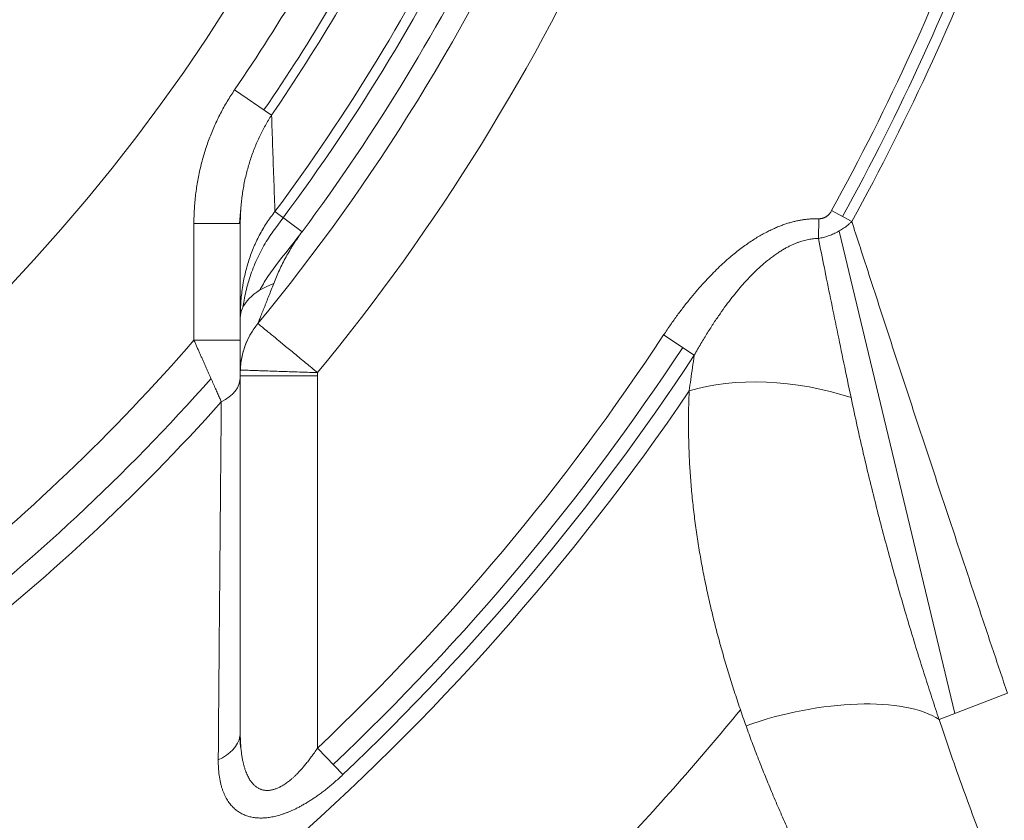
# Model space of a CAD drawing. Header units: millimetres. Extents: x 51337 to 61814, y -21781 to -12277.
# Tile 194 of 256: x 59341 to 59405, y -20829 to -20778. Entities that reach past the tile are written whole.
import ezdxf

# ---------------------------------------------------------------- set-up
doc = ezdxf.new("R2010")
doc.units = ezdxf.units.MM
doc.header["$LTSCALE"] = 0.3175
doc.layers.add('1轮廓实线层', color=7, linetype='Continuous', lineweight=18)

msp = doc.modelspace()

# ---------------------------------------------------------------- linework, layer by layer
at = {"layer": '1轮廓实线层'}
for p, q in [((59354.92452, -20782.10123), (59357.31733, -20783.73737)), ((59357.53879, -20789.97981), (59359.29404, -20791.28456)), ((59394.87866, -20790.62843), (59393.57255, -20789.91119)), ((59352.29339, -20798.31534), (59352.29339, -20790.76255)), ((59352.29339, -20790.76255), (59355.24669, -20790.76255)), ((59355.29339, -20790.76255), (59355.29339, -20798.31534)), ((59355.29339, -20798.31534), (59355.29339, -20790.76255)), ((59392.71814, -20791.71889), (59392.74495, -20790.44216)), ((59401.55058, -20822.47256), (59394.05189, -20791.24108)), ((59352.29339, -20798.31534), (59355.29339, -20798.31534)), ((59384.68319, -20799.27805), (59382.69792, -20797.96925)), ((59355.29339, -20823.6917), (59355.29339, -20800.60523)), ((59360.29339, -20800.60523), (59355.29339, -20800.60523)), ((59360.29339, -20824.70909), (59360.29339, -20800.60523)), ((59404.95327, -20821.15854), (59400.53097, -20822.8663)), ((59361.92954, -20826.43456), (59360.29339, -20824.70909))]:
    msp.add_line(p, q, dxfattribs=at)
for centre, radius, start, end in [((59255.29339, -20713.97664), 117.32051, 300.7584308, 103.5504853), ((59255.29339, -20713.97664), 131, 320.5391311, 336.0716534), ((59255.29339, -20713.97664), 120.69517, 325.6369242, 333.2396072), ((59255.29339, -20713.97664), 157.75672, 331.2270731, 339.5959634), ((59255.29339, -20713.97664), 123, 325.6369242, 333.2396072), ((59255.29339, -20713.97664), 123.59387, 325.6369242, 333.2396072), ((59255.29339, -20713.97664), 127.39939, 323.3750774, 334.0390204), ((59255.29339, -20713.97664), 136, 320.5413156, 335.8938443), ((59255.29339, -20713.97664), 158.56691, 331.227073, 339.5959634), ((59255.29339, -20713.97664), 159.24681, 331.227073, 339.5959634), ((59255.29339, -20713.97664), 128.06667, 323.01169, 334.0390205), ((59255.29339, -20713.97664), 129.58646, 323.3750774, 334.0390204), ((59360.29339, -20800.41159), 5, 140.5391311, 180), ((59255.29339, -20713.97664), 128.53799, 297.8260036, 318.9939844), ((59255.29339, -20713.97664), 152.59972, 313.4778944, 326.6047677), ((59255.29339, -20713.97664), 154.07692, 313.4778944, 326.6047676), ((59255.29339, -20713.97664), 154.97759, 313.4778944, 326.6047676), ((59255.29339, -20713.97664), 131, 296.7158597, 318.4954398), ((59255.29339, -20713.97664), 155.98888, 311.0146753, 325.8281561), ((59255.29339, -20713.97664), 132.50111, 297.0706509, 318.1975209), ((59255.29339, -20713.97664), 171, 316.5034863, 320.7249455)]:
    msp.add_arc(centre, radius, start, end, dxfattribs=at)
for centre, major_axis, ratio, start_param, end_param in [((59360.29339, -20796.87888), (5, 0), 0.54391834, 2.17403408, 3.14159265), ((59352.29339, -20800.7122), (-3, 0), 0.65487334, 2.20291986, 3.14159265), ((59390.90965, -20806.04397), (-9.87802, 1.55717), 0.48446188, 4.38198976, 5.51203339), ((59391.68637, -20826.28183), (-9.74736, -2.2336), 0.39176634, 3.49440592, 5.00566188), ((59352.29339, -20823.6917), (-3, 0), 0.69771094, 2.123515, 3.02084007), ((59352.29339, -20823.6917), (-3, 0), 0.69771094, 3.02083788, 3.14159265)]:
    msp.add_ellipse(centre, major_axis=major_axis, ratio=ratio, start_param=start_param, end_param=end_param, dxfattribs=at)
for points, degree in [([(59421.17869, -20793.77706), (59420.9743, -20793.16216), (59420.56177, -20791.92023), (59419.93231, -20790.0229), (59419.29179, -20788.08982), (59418.64008, -20786.12052), (59417.97693, -20784.11425), (59417.30213, -20782.07029), (59416.61542, -20779.98786), (59415.91653, -20777.86616), (59415.20517, -20775.70435), (59414.48106, -20773.50156), (59413.74386, -20771.25692), (59412.99326, -20768.96955), (59412.22893, -20766.63861), (59411.45052, -20764.26329), (59410.65774, -20761.84288), (59409.85028, -20759.37682), (59409.02791, -20756.8648), (59408.19049, -20754.30682), (59407.33798, -20751.70337), (59406.47055, -20749.05558), (59405.58863, -20746.36554), (59404.69302, -20743.63648), (59403.78503, -20740.87339), (59402.86656, -20738.08306), (59401.94055, -20735.27547), (59401.01065, -20732.46279), (59400.08196, -20729.66145), (59399.46941, -20727.8194), (59399.16424, -20726.90328)], 3), ([(59352.29339, -20790.76255), (59352.29339, -20790.60563), (59352.29805, -20790.29198), (59352.31904, -20789.82175), (59352.35399, -20789.35266), (59352.40283, -20788.88527), (59352.46548, -20788.42021), (59352.5418, -20787.95807), (59352.63166, -20787.49946), (59352.73488, -20787.04496), (59352.85127, -20786.59513), (59352.98059, -20786.15053), (59353.12262, -20785.71169), (59353.27708, -20785.27913), (59353.44369, -20784.85334), (59353.62214, -20784.43481), (59353.81213, -20784.02398), (59354.01331, -20783.62128), (59354.22535, -20783.22712), (59354.44788, -20782.84189), (59354.68057, -20782.46588), (59354.84213, -20782.22173), (59354.92452, -20782.10123)], 3), ([(59355.29339, -20790.76255), (59355.29339, -20790.62031), (59355.29788, -20790.33588), (59355.31808, -20789.90965), (59355.35171, -20789.48473), (59355.39866, -20789.06186), (59355.4588, -20788.64179), (59355.53196, -20788.22525), (59355.61793, -20787.81297), (59355.71644, -20787.40564), (59355.82723, -20787.00393), (59355.94996, -20786.60849), (59356.0843, -20786.21992), (59356.22987, -20785.83879), (59356.38629, -20785.46565), (59356.55312, -20785.10098), (59356.72995, -20784.74525), (59356.91634, -20784.39887), (59357.11183, -20784.06222), (59357.24791, -20783.84451), (59357.31733, -20783.73737)], 3), ([(59355.24509, -20790.76255), (59355.28625, -20790.25307), (59355.33307, -20789.73886)], 2), ([(59393.57255, -20789.91119), (59393.55935, -20789.93523), (59393.53258, -20789.98093), (59393.49193, -20790.04232), (59393.45077, -20790.09751), (59393.40919, -20790.14704), (59393.3672, -20790.19151), (59393.32479, -20790.23137), (59393.28192, -20790.26704), (59393.23852, -20790.29886), (59393.1945, -20790.32712), (59393.14975, -20790.35206), (59393.10412, -20790.37385), (59393.05748, -20790.39262), (59393.00965, -20790.40845), (59392.96043, -20790.42137), (59392.90962, -20790.43136), (59392.85701, -20790.43835), (59392.80229, -20790.44221), (59392.76431, -20790.44257), (59392.74495, -20790.44216)], 3), ([(59392.74495, -20790.44216), (59392.67189, -20790.44063), (59392.52467, -20790.44038), (59392.30061, -20790.44867), (59392.0731, -20790.46588), (59391.84172, -20790.49232), (59391.60608, -20790.52836), (59391.36578, -20790.57443), (59391.1204, -20790.63105), (59390.86949, -20790.6988), (59390.61261, -20790.77834), (59390.3493, -20790.87042), (59390.07909, -20790.97588), (59389.80149, -20791.09565), (59389.51602, -20791.23075), (59389.22219, -20791.38231), (59388.91951, -20791.55158), (59388.6075, -20791.7399), (59388.2857, -20791.94871), (59387.95368, -20792.1796), (59387.61105, -20792.43423), (59387.25747, -20792.71434), (59386.89271, -20793.02177), (59386.51662, -20793.3584), (59386.1292, -20793.72611), (59385.73062, -20794.12675), (59385.32127, -20794.56206), (59384.9018, -20795.03358), (59384.47312, -20795.54264), (59384.03656, -20796.09004), (59383.59358, -20796.67644), (59383.14666, -20797.30098), (59382.8476, -20797.7422), (59382.69792, -20797.96925)], 3), ([(59394.87866, -20790.62843), (59394.8363, -20790.66845), (59394.75055, -20790.74623), (59394.61925, -20790.8563), (59394.48539, -20790.95982), (59394.34903, -20791.05696), (59394.21029, -20791.1478), (59394.06921, -20791.23243), (59393.926, -20791.31087), (59393.78012, -20791.38345), (59393.63606, -20791.44823), (59393.49263, -20791.50635), (59393.34693, -20791.55915), (59393.19598, -20791.60748), (59393.0392, -20791.651), (59392.88005, -20791.6885), (59392.77235, -20791.70944), (59392.71814, -20791.71889)], 3), ([(59394.87866, -20790.62843), (59395.04179, -20791.13177), (59395.36958, -20792.14227), (59395.86589, -20793.66962), (59396.36602, -20795.20591), (59396.86937, -20796.74931), (59397.37534, -20798.29789), (59397.88336, -20799.84988), (59398.39288, -20801.40359), (59398.90339, -20802.95743), (59399.41439, -20804.50992), (59399.92544, -20806.05967), (59400.43608, -20807.60537), (59400.94592, -20809.14584), (59401.45457, -20810.67993), (59401.96167, -20812.2066), (59402.46687, -20813.72487), (59402.96986, -20815.23385), (59403.47033, -20816.73267), (59403.968, -20818.22057), (59404.46259, -20819.6968), (59404.79011, -20820.67274), (59404.95327, -20821.15854)], 3), ([(59392.71814, -20791.71889), (59392.66687, -20791.7198), (59392.56325, -20791.7239), (59392.40476, -20791.73711), (59392.24294, -20791.75768), (59392.07731, -20791.786), (59391.90749, -20791.82252), (59391.73301, -20791.86778), (59391.55338, -20791.92241), (59391.3681, -20791.98714), (59391.17662, -20792.06282), (59390.9784, -20792.15039), (59390.77283, -20792.25094), (59390.5593, -20792.36571), (59390.33714, -20792.49607), (59390.10567, -20792.64357), (59389.8642, -20792.80996), (59389.61198, -20792.99715), (59389.34827, -20793.20731), (59389.07235, -20793.44276), (59388.78347, -20793.7061), (59388.48094, -20794.00012), (59388.16415, -20794.32781), (59387.83259, -20794.69229), (59387.48594, -20795.0968), (59387.1241, -20795.54454), (59386.74732, -20796.03859), (59386.35625, -20796.58164), (59385.95217, -20797.1757), (59385.53675, -20797.82222), (59385.11273, -20798.52091), (59384.82682, -20799.01987), (59384.68319, -20799.27805)], 3), ([(59394.82787, -20802.02246), (59394.66731, -20801.26008), (59394.35611, -20799.76892), (59393.91769, -20797.64002), (59393.5004, -20795.59366), (59393.10087, -20793.62015), (59392.84414, -20792.34547), (59392.71814, -20791.71889)], 3), ([(59354.06596, -20802.29721), (59354.04812, -20802.25656), (59354.01139, -20802.17298), (59353.9533, -20802.04085), (59353.89223, -20801.90209), (59353.82824, -20801.75683), (59353.76139, -20801.60524), (59353.69175, -20801.44748), (59353.6194, -20801.28376), (59353.54443, -20801.1143), (59353.46693, -20800.93933), (59353.38702, -20800.75914), (59353.30481, -20800.574), (59353.22043, -20800.38422), (59353.13404, -20800.19015), (59353.04576, -20799.99214), (59352.95578, -20799.79057), (59352.86426, -20799.58584), (59352.77138, -20799.37836), (59352.67733, -20799.16857), (59352.5823, -20798.9569), (59352.4865, -20798.74384), (59352.39013, -20798.52981), (59352.32565, -20798.38685), (59352.29339, -20798.31534)], 3), ([(59355.29339, -20800.7122), (59355.29339, -20800.68292), (59355.29339, -20800.62181), (59355.29339, -20800.52218), (59355.29339, -20800.41435), (59355.29339, -20800.29814), (59355.29339, -20800.17342), (59355.29339, -20800.04014), (59355.29339, -20799.89838), (59355.29339, -20799.7483), (59355.29339, -20799.59021), (59355.29339, -20799.42456), (59355.29339, -20799.25194), (59355.29339, -20799.07311), (59355.29339, -20798.88894), (59355.29339, -20798.7005), (59355.29339, -20798.50883), (59355.29339, -20798.38006), (59355.29339, -20798.31534)], 3), ([(59384.35182, -20801.59199), (59384.38545, -20801.34802), (59384.45484, -20800.85137), (59384.56511, -20800.0817), (59384.64312, -20799.54904), (59384.68319, -20799.27805)], 3), ([(59355.29998, -20800.24091), (59355.29659, -20800.28581), (59355.29454, -20800.32943), (59355.29376, -20800.37185)], 3), ([(59360.29339, -20800.60523), (59360.29339, -20800.53929), (59360.29448, -20800.47342), (59360.29668, -20800.40759)], 3), ([(59355.29339, -20823.6917), (59355.29339, -20821.99477), (59355.29339, -20818.66862), (59355.29339, -20813.8923), (59355.29339, -20809.30977), (59355.29339, -20804.90365), (59355.29339, -20802.08876), (59355.29339, -20800.7122)], 3), ([(59388.03085, -20823.27189), (59387.89893, -20822.90067), (59387.64031, -20822.15689), (59387.269, -20821.03746), (59386.91506, -20819.91372), (59386.5794, -20818.78551), (59386.26289, -20817.65249), (59385.96646, -20816.51436), (59385.69105, -20815.37084), (59385.43761, -20814.22165), (59385.20714, -20813.06656), (59385.00063, -20811.90544), (59384.81906, -20810.73817), (59384.66342, -20809.56504), (59384.53455, -20808.38556), (59384.43372, -20807.20364), (59384.36235, -20806.0376), (59384.31959, -20804.89548), (59384.30386, -20803.77323), (59384.3138, -20802.67155), (59384.3366, -20801.94981), (59384.35182, -20801.59199)], 3), ([(59353.86839, -20825.47316), (59353.87536, -20824.60286), (59353.88921, -20822.88466), (59353.90974, -20820.37767), (59353.93004, -20817.93191), (59353.95012, -20815.5459), (59353.96997, -20813.21532), (59353.98961, -20810.93725), (59354.00902, -20808.70863), (59354.02823, -20806.52626), (59354.04721, -20804.38875), (59354.05974, -20802.98984), (59354.06596, -20802.29721)], 3), ([(59400.53097, -20822.8663), (59400.37574, -20822.4017), (59400.06591, -20821.46405), (59399.60442, -20820.03387), (59399.14626, -20818.57749), (59398.69181, -20817.09325), (59398.24138, -20815.57901), (59397.79532, -20814.03244), (59397.35395, -20812.45091), (59396.91765, -20810.83149), (59396.48679, -20809.17088), (59396.06177, -20807.4654), (59395.64301, -20805.71059), (59395.23116, -20803.90234), (59394.96121, -20802.65556), (59394.82787, -20802.02246)], 3), ([(59355.36075, -20824.9091), (59355.27243, -20824.44823), (59355.27127, -20823.94539)], 2), ([(59360.29339, -20824.70909), (59360.22349, -20824.81513), (59360.08623, -20825.01775), (59359.88961, -20825.29291), (59359.7016, -20825.5423), (59359.52221, -20825.76769), (59359.35105, -20825.97121), (59359.18781, -20826.15474), (59359.0321, -20826.32005), (59358.88352, -20826.46874), (59358.74167, -20826.60232), (59358.60614, -20826.72214), (59358.47651, -20826.82942), (59358.3524, -20826.92526), (59358.23341, -20827.01067), (59358.11915, -20827.08653), (59358.00928, -20827.15362), (59357.90345, -20827.21265), (59357.80131, -20827.26421), (59357.70257, -20827.30885), (59357.60692, -20827.34702), (59357.51408, -20827.37911), (59357.42379, -20827.40545), (59357.33581, -20827.42629), (59357.24988, -20827.44184), (59357.1658, -20827.45227), (59357.08337, -20827.45765), (59357.00238, -20827.45805), (59356.92267, -20827.45344), (59356.84409, -20827.44378), (59356.76648, -20827.42895), (59356.68972, -20827.40878), (59356.61369, -20827.38306), (59356.53832, -20827.35151), (59356.46353, -20827.31379), (59356.38926, -20827.26951), (59356.31551, -20827.2182), (59356.24226, -20827.15933), (59356.16955, -20827.09228), (59356.09745, -20827.01637), (59356.02606, -20826.93082), (59355.95553, -20826.83478), (59355.88605, -20826.72729), (59355.81788, -20826.60731), (59355.75132, -20826.47371), (59355.68674, -20826.32523), (59355.62461, -20826.16056), (59355.56544, -20825.97827), (59355.50985, -20825.77686), (59355.45854, -20825.55477), (59355.41231, -20825.31036), (59355.37204, -20825.042), (59355.33872, -20824.74805), (59355.31341, -20824.42681), (59355.29725, -20824.07697), (59355.29339, -20823.82348), (59355.29339, -20823.6917)], 3), ([(59361.92954, -20826.43456), (59361.8344, -20826.52478), (59361.64624, -20826.69925), (59361.37102, -20826.94334), (59361.10275, -20827.17075), (59360.84159, -20827.38211), (59360.5874, -20827.57831), (59360.34011, -20827.76009), (59360.09958, -20827.9282), (59359.86566, -20828.08336), (59359.63817, -20828.22624), (59359.41692, -20828.35748), (59359.20169, -20828.47768), (59358.99228, -20828.58741), (59358.78846, -20828.68719), (59358.59001, -20828.7775), (59358.39669, -20828.85877), (59358.2083, -20828.93141), (59358.02462, -20828.99578), (59357.84543, -20829.0522), (59357.67053, -20829.10095), (59357.49971, -20829.14228), (59357.33279, -20829.1764), (59357.1696, -20829.20349), (59357.00996, -20829.22367), (59356.85373, -20829.23707), (59356.70077, -20829.24373), (59356.55096, -20829.2437), (59356.40419, -20829.23699), (59356.26037, -20829.22354), (59356.11944, -20829.20331), (59355.98133, -20829.17619), (59355.84603, -20829.14204), (59355.71353, -20829.10071), (59355.58383, -20829.05199), (59355.45699, -20828.99565), (59355.33306, -20828.93144), (59355.21215, -20828.85904), (59355.09442, -20828.77817), (59354.98018, -20828.68859), (59354.86965, -20828.59003), (59354.76302, -20828.48211), (59354.66054, -20828.36449), (59354.56248, -20828.23677), (59354.46915, -20828.09857), (59354.38087, -20827.94948), (59354.298, -20827.78909), (59354.22096, -20827.61697), (59354.15014, -20827.43272), (59354.08602, -20827.23592), (59354.02905, -20827.02618), (59353.97975, -20826.8031), (59353.93861, -20826.56631), (59353.90618, -20826.3155), (59353.883, -20826.05026), (59353.86962, -20825.77058), (59353.86759, -20825.574), (59353.86839, -20825.47316)], 3)]:
    msp.add_open_spline(points, degree=degree, dxfattribs=at)
for points, knots in [([(59357.53879, -20789.97981), (59357.53709, -20789.93166), (59357.51073, -20789.18626), (59357.46013, -20787.75783), (59357.38777, -20785.71942), (59357.34064, -20784.39308), (59357.31733, -20783.73737)], [0, 0, 0, 0, 0.02248379, 0.34832253, 0.67416126, 1, 1, 1, 1]), ([(59355.29339, -20796.87888), (59355.29339, -20796.57595), (59355.30259, -20796.27118), (59355.34249, -20795.65907), (59355.37317, -20795.35172), (59355.4268, -20794.96642), (59355.43827, -20794.88944), (59355.46266, -20794.73603), (59355.50145, -20794.50657), (59355.54694, -20794.27908), (59355.64703, -20793.82678), (59355.7259, -20793.52881), (59355.90922, -20792.94037), (59356.01365, -20792.64989), (59356.16123, -20792.29177), (59356.1916, -20792.22039), (59356.25408, -20792.07815), (59356.28623, -20792.00719), (59356.38498, -20791.7959), (59356.45387, -20791.6571), (59356.66971, -20791.24691), (59356.82583, -20790.98169), (59357.16316, -20790.46798), (59357.34437, -20790.2195), (59357.53879, -20789.97981)], [0, 0, 0, 0, 0.125, 0.125, 0.25, 0.25, 0.28125, 0.28125, 0.3125, 0.375, 0.375, 0.5, 0.5, 0.625, 0.625, 0.65625, 0.65625, 0.6875, 0.6875, 0.75, 0.75, 0.875, 0.875, 1, 1, 1, 1]), ([(59355.29339, -20796.87888), (59355.29339, -20795.88437), (59355.29339, -20793.81395), (59355.29339, -20791.80352), (59355.29339, -20790.76255)], [0, 0, 0, 0, 0.47317187, 1, 1, 1, 1]), ([(59355.46602, -20796.17047), (59355.48795, -20796.02234), (59355.51273, -20795.87253), (59355.57495, -20795.53577), (59355.61411, -20795.34813), (59355.74605, -20794.78595), (59355.8533, -20794.41218), (59356.10975, -20793.67098), (59356.25809, -20793.30648), (59356.59007, -20792.60147), (59356.77427, -20792.25913), (59357.16449, -20791.6185), (59357.36797, -20791.31878), (59357.58771, -20791.02823)], [0, 0, 0, 0, 0.08245358, 0.08245358, 0.186043, 0.186043, 0.39322185, 0.39322185, 0.6004007, 0.6004007, 0.80757955, 0.80757955, 1, 1, 1, 1]), ([(59359.13743, -20791.49764), (59358.67549, -20792.10317), (59358.19727, -20792.69684), (59357.48271, -20793.60199), (59357.25494, -20793.91974), (59356.8677, -20794.51814), (59356.70364, -20794.79502), (59356.55227, -20795.07456)], [0, 0, 0, 0, 0.51673408, 0.51673408, 0.78212451, 0.78212451, 1, 1, 1, 1]), ([(59359.29404, -20791.28456), (59359.19749, -20791.41445), (59359.10366, -20791.54608), (59358.92096, -20791.8125), (59358.8321, -20791.94729), (59358.70234, -20792.15172), (59358.65968, -20792.22024), (59358.57552, -20792.35801), (59358.53405, -20792.42723), (59358.41157, -20792.63557), (59358.33246, -20792.77549), (59358.1792, -20793.05726), (59358.10506, -20793.19911), (59357.9617, -20793.48457), (59357.89249, -20793.6282), (59357.75895, -20793.917), (59357.6949, -20794.06158), (59357.57203, -20794.35065), (59357.51322, -20794.49515), (59357.45683, -20794.63928)], [0, 0, 0, 0, 0.125, 0.125, 0.25, 0.25, 0.3125, 0.3125, 0.375, 0.375, 0.5, 0.5, 0.625, 0.625, 0.75, 0.75, 0.875, 0.875, 1, 1, 1, 1]), ([(59357.45683, -20794.63928), (59357.40354, -20794.77548), (59357.35058, -20794.91066), (59357.24545, -20795.17863), (59357.19329, -20795.31141), (59357.08998, -20795.57404), (59357.03884, -20795.7039), (59356.96314, -20795.89585), (59356.93808, -20795.95936), (59356.9008, -20796.05379), (59356.88842, -20796.08513), (59356.86378, -20796.14751), (59356.8515, -20796.17858), (59356.81495, -20796.27105), (59356.79099, -20796.33163), (59356.74404, -20796.45026), (59356.72105, -20796.50832), (59356.67626, -20796.6214), (59356.65445, -20796.67642), (59356.6123, -20796.7827), (59356.59197, -20796.83395), (59356.56292, -20796.90712), (59356.55349, -20796.93089), (59356.53976, -20796.96544), (59356.53526, -20796.97678), (59356.52647, -20796.9989), (59356.52219, -20797.0097), (59356.5013, -20797.06227), (59356.48634, -20797.09991), (59356.47051, -20797.13973), (59356.46749, -20797.14733), (59356.46176, -20797.16174), (59356.45906, -20797.16854), (59356.45153, -20797.18746), (59356.44299, -20797.20895), (59356.43764, -20797.2224), (59356.43404, -20797.23145), (59356.43307, -20797.23389), (59356.43311, -20797.23379)], [0, 0, 0, 0, 0.12503569, 0.12503569, 0.25007138, 0.25007138, 0.37510707, 0.37510707, 0.43762492, 0.43762492, 0.46888384, 0.46888384, 0.50014276, 0.50014276, 0.56266061, 0.56266061, 0.62517846, 0.62517846, 0.6876963, 0.6876963, 0.75021415, 0.75021415, 0.78147307, 0.78147307, 0.79710253, 0.79710253, 0.81273199, 0.81273199, 0.87524984, 0.87524984, 0.8908793, 0.8908793, 0.90650876, 0.90650876, 0.93776768, 0.96902661, 0.96902661, 1, 1, 1, 1]), ([(59355.29339, -20798.31621), (59355.29339, -20798.28718), (59355.29339, -20798.25797), (59355.29339, -20798.02018), (59355.29339, -20797.80287), (59355.29339, -20797.35241), (59355.29339, -20797.11926), (59355.29339, -20796.87888)], [0, 0, 0, 0, 0.0658566, 0.0658566, 0.5329283, 0.5329283, 1, 1, 1, 1]), ([(59356.43627, -20797.22998), (59356.26274, -20797.44079), (59356.10654, -20797.66584), (59355.83295, -20798.13844), (59355.71556, -20798.38598), (59355.52274, -20798.8969), (59355.44732, -20799.16028), (59355.34045, -20799.69583), (59355.30901, -20799.96799), (59355.29998, -20800.24091)], [0, 0, 0, 0, 0.25, 0.25, 0.5, 0.5, 0.75, 0.75, 1, 1, 1, 1]), ([(59356.43631, -20797.22996), (59356.43661, -20797.23032), (59356.46155, -20797.25079), (59356.55973, -20797.33161), (59356.63343, -20797.39227), (59356.82681, -20797.55145), (59356.94649, -20797.64996), (59357.22723, -20797.88104), (59357.38829, -20798.01362), (59357.74561, -20798.30774), (59357.94187, -20798.46928), (59358.36203, -20798.81512), (59358.58593, -20798.99942), (59359.05279, -20799.38371), (59359.29574, -20799.58369), (59359.79136, -20799.99164), (59360.04402, -20800.19961), (59360.29668, -20800.40759)], [0, 0, 0, 0, 0.12411123, 0.12411123, 0.2492382, 0.2492382, 0.37436516, 0.37436516, 0.49949213, 0.49949213, 0.6246191, 0.6246191, 0.74974607, 0.74974607, 0.87487303, 0.87487303, 1, 1, 1, 1]), ([(59355.29339, -20800.60523), (59355.29339, -20800.49229), (59355.29543, -20800.37082), (59355.29967, -20800.24943), (59355.29998, -20800.24091)], [0, 0, 0, 0, 0.92979426, 1, 1, 1, 1]), ([(59391.50185, -20831.66861), (59391.40307, -20831.45228), (59391.13418, -20830.8604), (59390.7022, -20829.89493), (59390.21208, -20828.77426), (59389.737, -20827.65855), (59389.27895, -20826.54896), (59388.83993, -20825.44672), (59388.42191, -20824.35322), (59388.15857, -20823.63131), (59388.03085, -20823.27189)], [0, 0, 0, 0, 0.07595929, 0.20796511, 0.33997092, 0.47197674, 0.60398255, 0.73598837, 0.86799418, 1, 1, 1, 1]), ([(59403.68421, -20831.67655), (59403.66478, -20831.62488), (59403.35746, -20830.80743), (59402.77366, -20829.24083), (59401.96847, -20827.02958), (59401.21475, -20824.89484), (59400.75228, -20823.53303), (59400.53097, -20822.8663)], [0, 0, 0, 0, 0.01657978, 0.26243483, 0.50828989, 0.75414494, 1, 1, 1, 1])]:
    msp.add_open_spline(points, degree=3, knots=knots, dxfattribs=at)
msp.add_rational_spline([(59360.29668, -20800.40759), (59357.40614, -20800.31117), (59355.34162, -20800.2423), (59355.29998, -20800.24091)], [1.17157285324, 0.945126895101, 0.942832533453, 1.16468976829], degree=3, dxfattribs=at)

doc.saveas('drawing.dxf')
